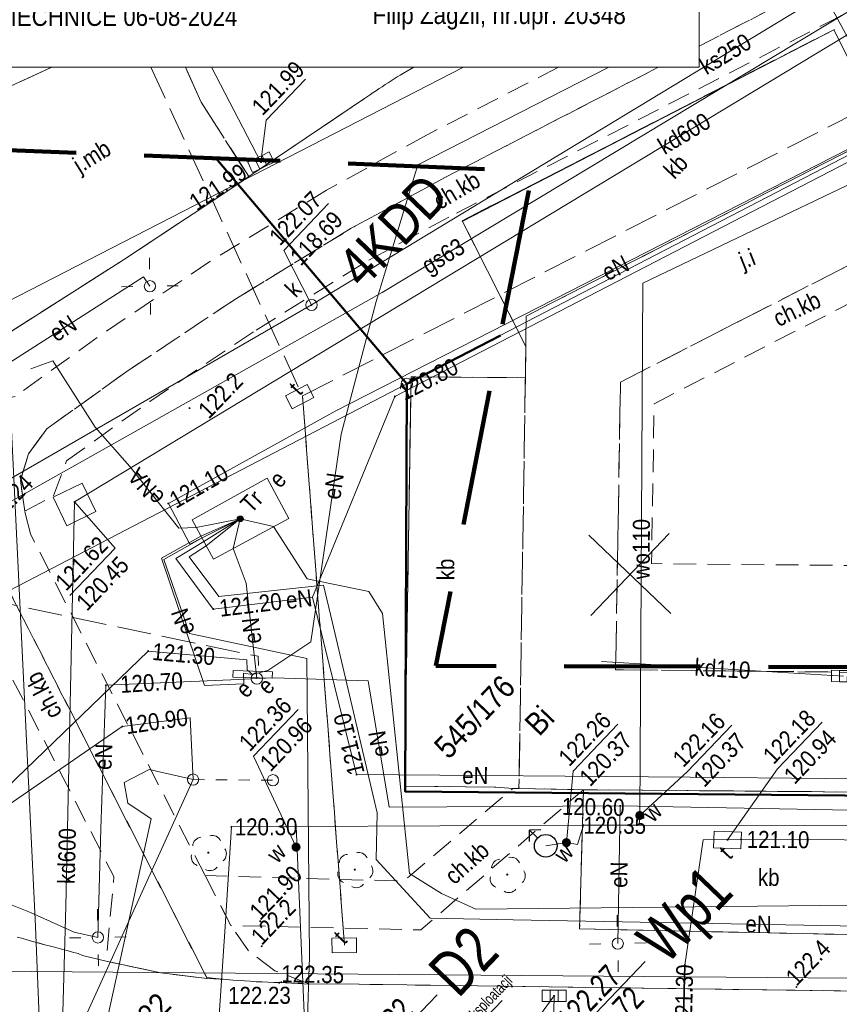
# Model space of a CAD drawing. Extents: x 0 to 6443539, y 0 to 5655063.
# Tile 40 of 64: x 6441157 to 6441194, y 5654632 to 5654675. Entities that reach past the tile are written whole.
import ezdxf
from ezdxf.enums import TextEntityAlignment as Align

# ---------------------------------------------------------------- set-up
doc = ezdxf.new("R2010")
doc.units = 0
doc.header["$MEASUREMENT"] = 0
for name, pattern in [('1.0_0.5', [1.5, 1, -0.5]), ('1.5_0.5', [2, 1.5, -0.5]), ('2', [0.9, 0.6, -0.3]), ('219-500', [0]), ('PRZER2-1', [3, 2, -1]), ('PRZER3-1', [4, 3, -1]), ('supp_500', [1, 0.5, -0.5])]:
    doc.linetypes.add(name, pattern=pattern)
doc.layers.get('0').update_dxf_attribs({"color": 2, "linetype": 'CONTINUOUS', "lineweight": 5})
for name, color, linetype, lineweight in [('!opisy', 7, 'CONTINUOUS', 18), ('1ramki', 7, 'PRZER2-1', 18), ('Warstwa 63', 7, 'CONTINUOUS', 0), ('z - MPZT', 121, 'PRZER3-1', 18), ('z -kartowanie', 1, 'CONTINUOUS', 5)]:
    doc.layers.add(name, color=color, linetype=linetype, lineweight=lineweight)
for name, color, linetype in [('202-punkt graniczny', 7, 'CONTINUOUS'), ('203-punkt graniczny', 7, 'CONTINUOUS'), ('210-oznaczenie konturu użytku gruntowego', 7, 'CONTINUOUS'), ('211-numer działki ewidencyjnej', 7, 'CONTINUOUS'), ('218-kontur użytku gruntowego', 7, 'CONTINUOUS'), ('219-działka ewidencyjna', 7, 'CONTINUOUS'), ('chodnik', 7, 'CONTINUOUS'), ('chodnik-Atr17', 7, 'CONTINUOUS'), ('droga dla rowerów', 7, 'CONTINUOUS'), ('hydrant', 7, 'CONTINUOUS'), ('jezdnia', 7, 'CONTINUOUS'), ('jezdnia-Atr17', 7, 'CONTINUOUS'), ('komora podziemna', 7, 'CONTINUOUS'), ('komora podziemna - ob. projektowany', 7, 'CONTINUOUS'), ('komora podziemna - ob. projektowany-Atr17', 7, 'CONTINUOUS'), ('kratka ściekowa', 7, 'CONTINUOUS'), ('krawężnik', 7, 'CONTINUOUS'), ('latarnia', 7, 'CONTINUOUS'), ('Linie_odn', 7, 'CONTINUOUS'), ('obszar utwardzony', 7, 'CONTINUOUS'), ('obszar utwardzony-Atr17', 7, 'CONTINUOUS'), ('obudowa ochronna przewodu', 7, 'CONTINUOUS'), ('Opis_PZ', 7, 'CONTINUOUS'), ('pikieta naturalna', 7, 'CONTINUOUS'), ('pikieta naturalna-Atr2', 7, 'CONTINUOUS'), ('pikieta sztuczna', 7, 'CONTINUOUS'), ('pikieta sztuczna-Atr2', 7, 'CONTINUOUS'), ('przewód ciepłowniczy', 7, 'CONTINUOUS'), ('przewód elektroenergetyczny podziemny', 7, 'CONTINUOUS'), ('przewód elektroenergetyczny podziemny - ob. projektowany', 7, 'CONTINUOUS'), ('przewód elektroenergetyczny podziemny-Atr1', 7, 'CONTINUOUS'), ('przewód gazowy', 7, 'CONTINUOUS'), ('przewód gazowy-Atr1', 7, 'CONTINUOUS'), ('przewód kanalizacyjny', 7, 'CONTINUOUS'), ('przewód kanalizacyjny-Atr1', 7, 'CONTINUOUS'), ('przewód telekomunikacyjny podziemny', 7, 'CONTINUOUS'), ('przewód telekomunikacyjny podziemny - ob. projektowany', 7, 'CONTINUOUS'), ('przewód wodociągowy', 7, 'CONTINUOUS'), ('przewód wodociągowy-Atr1', 7, 'CONTINUOUS'), ('rzedna', 7, 'CONTINUOUS'), ('rzedna-Atr2', 7, 'CONTINUOUS'), ('rzedna-Atr3', 7, 'CONTINUOUS'), ('stacja transformatorowa', 7, 'CONTINUOUS'), ('stacja transformatorowa-Atr17', 7, 'CONTINUOUS'), ('szafa elektroenergetyczna lub kontener', 7, 'CONTINUOUS'), ('szafa elektroenergetyczna lub kontener-Atr17', 7, 'CONTINUOUS'), ('słup przewodów napowietrznych', 7, 'CONTINUOUS'), ('Teksty', 7, 'CONTINUOUS'), ('właz do komory lub kanału', 7, 'CONTINUOUS'), ('właz do komory lub kanału - okrągły', 7, 'CONTINUOUS'), ('właz do komory lub kanału - okrągły-Atr17', 7, 'CONTINUOUS'), ('właz do komory lub kanału-Atr17', 7, 'CONTINUOUS'), ('Zakres', 7, 'CONTINUOUS'), ('zasuwa lub zawór', 7, 'CONTINUOUS'), ('zasuwa lub zawór-Atr17', 7, 'CONTINUOUS')]:
    doc.layers.add(name, color=color, linetype=linetype)
doc.styles.add('MapaZas', font='geodezja.shx', dxfattribs={"width": 0.9})
doc.styles.get("Standard").update_dxf_attribs({"font": 'Working1250', "width": 0.75})
doc.linetypes.add('OLZ', pattern='A,3,-1,[36,msgB.shx,S=0.008,R=0,X=-0.5,Y=0],3', length=7)

# ---------------------------------------------------------------- blocks, each defined once
blk = doc.blocks.new('202')
at = {"color": 0, "linetype": 'Continuous', "lineweight": 0}
blk.add_circle((0, 0), 0.25, dxfattribs=at)
blk = doc.blocks.new('203')
at = {"linetype": 'Continuous', "lineweight": 0}
h = blk.add_hatch(color=0, dxfattribs=at)
edge = h.paths.add_edge_path()
edge.add_arc((0, 0), 0.045, 0, 360)
blk = doc.blocks.new('PW01')
at = {"linetype": 'Continuous', "lineweight": 13}
h = blk.add_hatch(color=0, dxfattribs=at)
edge = h.paths.add_edge_path()
edge.add_arc((0, 0), 0.045, 0, 360)
blk = doc.blocks.new('US05')
at = {"color": 0, "linetype": 'Continuous', "lineweight": 13}
for p, q in [((-0.525, -0.25), (-0.525, 0.25)), ((-0.525, 0.25), (-0.175, 0.25)), ((-0.175, -0.25), (-0.175, 0.25)), ((-0.175, 0.25), (0.175, 0.25)), ((0.175, -0.25), (0.175, 0.25)), ((0.175, 0.25), (0.525, 0.25)), ((0.525, -0.25), (0.525, 0.25)), ((-0.525, -0.25), (-0.175, -0.25)), ((-0.175, -0.25), (0.175, -0.25)), ((0.175, -0.25), (0.525, -0.25))]:
    blk.add_line(p, q, dxfattribs=at)
blk = doc.blocks.new('US22')
at = {"color": 0, "linetype": 'Continuous', "lineweight": 13}
blk.add_circle((0, 0), 0.25, dxfattribs=at)
blk = doc.blocks.new('SM01')
at = {"color": 0, "linetype": 'Continuous', "lineweight": 13}
for p, q in [((-0.53, 0.531), (-0.883, 0.884)), ((0.531, 0.531), (0.884, 0.884)), ((-0.53, -0.53), (-0.883, -0.883)), ((0.531, -0.53), (0.884, -0.883))]:
    blk.add_line(p, q, dxfattribs=at)
blk.add_circle((0, 0), 0.25, dxfattribs=at)
blk = doc.blocks.new('SM05')
at = {"color": 0, "linetype": 'Continuous', "lineweight": 13}
blk.add_circle((0, 0), 0.25, dxfattribs=at)
blk = doc.blocks.new('SUWH')
at = {"color": 0, "linetype": 'Continuous'}
for p in [(-0.354, 0.646), (0, 0.5), (0.354, 0.646)]:
    blk.add_line(p, (0, 1), dxfattribs=at)
blk.add_circle((0, 0), 0.5, dxfattribs=at)
blk = doc.blocks.new('US25')
at = {"linetype": 'Continuous', "lineweight": 0}
h = blk.add_hatch(color=0, dxfattribs=at)
edge = h.paths.add_edge_path()
edge.add_arc((0, 0), 0.2, 0, 360)
blk = doc.blocks.new('SUET')
at = {"linetype": 'Continuous'}
h = blk.add_hatch(color=0, dxfattribs=at)
h.dxf.hatch_style = 1
h.paths.add_polyline_path([(0.125, 0, 1), (-0.125, 0, 1)])
at = {"color": 0, "linetype": 'Continuous'}
blk.add_circle((0, 0), 0.125, dxfattribs=at)
blk = doc.blocks.new('OP021')
at = {"linetype": 'Continuous', "lineweight": 13}
h = blk.add_hatch(color=0, dxfattribs=at)
edge = h.paths.add_edge_path()
edge.add_arc((0, 0), 0.05, 0, 360)
at = {"color": 0, "linetype": 'Continuous', "lineweight": 13}
for centre, start, end in [((-0.38, 0.124), 121.308, 202.548), ((0, 0.4), 49.272, 130.728), ((0.38, 0.124), 337.452, 58.692), ((-0.235, -0.324), 193.221, 274.871), ((0.235, -0.324), 265.129, 346.779)]:
    blk.add_arc(centre, 0.4, start, end, dxfattribs=at)

msp = doc.modelspace()

# ---------------------------------------------------------------- linework, layer by layer
at = {"layer": '!opisy', "color": 24}
msp.add_lwpolyline([(6441178.743, 5654631.847), (6441173.349, 5654626.214), (6441173.954, 5654624.597)], dxfattribs=at)
at = {"color": 0, "lineweight": 13}
for p, q in [((6441182.649, 5654648.817), (6441186.107, 5654652.428)), ((6441182.649, 5654648.817), (6441186.107, 5654652.428)), ((6441186.184, 5654648.893), (6441182.572, 5654652.352)), ((6441186.184, 5654648.893), (6441182.572, 5654652.352))]:
    msp.add_line(p, q, dxfattribs=at)
at = {"layer": '1ramki', "color": 0, "linetype": 'Continuous', "lineweight": 13, "flags": 128}
msp.add_lwpolyline([(6441071.681, 5654696.745), (6441187.422, 5654696.745), (6441187.422, 5654672.96), (6441071.681, 5654672.96)], close=True, dxfattribs=at)
at = {"layer": '218-kontur użytku gruntowego', "color": 0, "linetype": 'Continuous', "lineweight": 13, "flags": 128}
for points in [[(6441205.505, 5654675.057), (6441174.549, 5654659.01)], [(6441174.549, 5654659.01), (6441205.505, 5654675.057)], [(6441174.549, 5654659.01), (6441174.478, 5654641.065)], [(6441174.478, 5654641.065), (6441174.549, 5654659.01)], [(6441174.478, 5654641.065), (6441205.159, 5654640.775)], [(6441205.159, 5654640.775), (6441174.478, 5654641.065)]]:
    msp.add_lwpolyline(points, dxfattribs=at)
at = {"layer": '219-działka ewidencyjna', "color": 0, "linetype": '219-500', "lineweight": 13, "flags": 128}
for points in [[(6441174.549, 5654659.01), (6441205.505, 5654675.057)], [(6441174.549, 5654659.01), (6441133.697, 5654637.777)], [(6441174.549, 5654659.01), (6441174.478, 5654641.065)], [(6441174.478, 5654641.065), (6441205.159, 5654640.775)]]:
    msp.add_lwpolyline(points, dxfattribs=at)
at = {"layer": 'chodnik', "color": 0, "linetype": '1.0_0.5', "lineweight": 13}
for points in [[(6441157.71, 5654653.411), (6441158.983, 5654654.09), (6441159.551, 5654655.623), (6441163.221, 5654658.241), (6441167.906, 5654661.384), (6441172.868, 5654664.469), (6441176.734, 5654666.54), (6441193.298, 5654675.033), (6441195.606, 5654676.257), (6441197.155, 5654675.908), (6441195.902, 5654678.272), (6441187.422, 5654673.889)], [(6441185.624, 5654672.96), (6441176.247, 5654668.114), (6441172.102, 5654665.867), (6441167.041, 5654662.78), (6441162.265, 5654659.6), (6441158.685, 5654657.032), (6441157.882, 5654655.933), (6441157.525, 5654654.779), (6441157.71, 5654653.411)]]:
    msp.add_lwpolyline(points, dxfattribs=at)
at = {"layer": 'chodnik', "color": 0, "linetype": '1.0_0.5', "lineweight": 13, "flags": 128}
for points in [[(6441205.02, 5654646.197), (6441205.081, 5654650.915), (6441185.33, 5654651.096), (6441185.446, 5654658.143), (6441196.505, 5654663.821), (6441205.226, 5654663.777), (6441205.291, 5654669.281), (6441211.247, 5654669.254), (6441211.247, 5654663.688), (6441212.584, 5654663.667), (6441212.602, 5654665.146), (6441218.438, 5654665.082), (6441218.42, 5654663.617), (6441225.905, 5654663.525), (6441225.928, 5654665.109), (6441226.281, 5654665.103), (6441226.039, 5654669.087), (6441225.705, 5654670.805), (6441203.789, 5654671.052), (6441203.758, 5654665.266), (6441196.07, 5654665.29), (6441183.961, 5654659.094), (6441183.748, 5654646.422)], [(6441161.294, 5654633.586), (6441163.71, 5654633.073), (6441165.752, 5654632.82), (6441152.643, 5654658.458), (6441150.007, 5654656.717), (6441154.165, 5654651.863), (6441161.645, 5654637.307)], [(6441165.661, 5654637.352), (6441166.798, 5654635.155), (6441175.169, 5654634.962), (6441182.327, 5654641.136), (6441179.49, 5654641.195), (6441179.228, 5654641.196), (6441174.401, 5654637.11)]]:
    msp.add_lwpolyline(points, close=True, dxfattribs=at)
at = {"layer": 'droga dla rowerów', "color": 0, "linetype": '1.0_0.5', "lineweight": 13}
for points in [[(6441187.422, 5654673.889), (6441195.902, 5654678.272), (6441194.826, 5654679.953), (6441187.422, 5654676.147)], [(6441152.643, 5654658.458), (6441165.73, 5654632.869), (6441166.113, 5654632.821), (6441166.623, 5654632.775), (6441166.885, 5654632.746), (6441167.133, 5654632.73), (6441167.395, 5654632.714), (6441167.65, 5654632.706), (6441167.913, 5654632.676), (6441168.167, 5654632.667), (6441168.429, 5654632.666), (6441168.684, 5654632.643), (6441168.925, 5654632.634), (6441168.939, 5654632.649), (6441170.27, 5654632.578), (6441168.737, 5654633.161), (6441167.565, 5654634.033), (6441166.798, 5654635.155), (6441165.661, 5654637.352), (6441157.965, 5654652.405), (6441157.71, 5654653.411), (6441157.525, 5654654.779), (6441157.882, 5654655.933), (6441158.685, 5654657.032), (6441162.265, 5654659.6), (6441167.041, 5654662.78), (6441172.102, 5654665.867), (6441176.247, 5654668.114), (6441185.624, 5654672.96)], [(6441181.224, 5654672.96), (6441175.408, 5654669.97), (6441171.012, 5654667.548), (6441165.874, 5654664.409), (6441160.904, 5654661.055), (6441157.289, 5654658.466), (6441156.121, 5654658.215), (6441155.075, 5654658.51), (6441154.296, 5654659.533)]]:
    msp.add_lwpolyline(points, dxfattribs=at)
at = {"layer": 'jezdnia', "color": 0, "linetype": '1.5_0.5', "lineweight": 13, "flags": 128}
msp.add_lwpolyline([(6441214.972, 5654674.908), (6441207.947, 5654675.004), (6441207.635, 5654675.025), (6441207.323, 5654675.061), (6441207.025, 5654675.111), (6441206.719, 5654675.168), (6441206.421, 5654675.246), (6441206.122, 5654675.339), (6441205.822, 5654675.446), (6441205.544, 5654675.56), (6441205.258, 5654675.695), (6441204.979, 5654675.838), (6441204.714, 5654675.994), (6441204.456, 5654676.159), (6441204.204, 5654676.344), (6441203.96, 5654676.537), (6441203.873, 5654676.606), (6441203.78, 5654676.681), (6441203.7, 5654676.758), (6441203.614, 5654676.826), (6441203.527, 5654676.909), (6441203.448, 5654676.985), (6441203.375, 5654677.069), (6441203.289, 5654677.152), (6441203.216, 5654677.235), (6441203.144, 5654677.318), (6441203.071, 5654677.402), (6441202.998, 5654677.499), (6441202.926, 5654677.582), (6441202.86, 5654677.673), (6441202.598, 5654677.993), (6441202.26, 5654678.594), (6441201.002, 5654680.822), (6441195.902, 5654678.272), (6441197.155, 5654675.908), (6441197.268, 5654675.579), (6441197.344, 5654675.34), (6441197.399, 5654675.093), (6441197.57, 5654674.404), (6441197.527, 5654674.099), (6441197.51, 5654673.589), (6441197.48, 5654673.341), (6441197.45, 5654673.093), (6441197.391, 5654672.844), (6441197.326, 5654672.602), (6441197.26, 5654672.36), (6441197.146, 5654672.068), (6441196.984, 5654671.725), (6441196.861, 5654671.51), (6441196.698, 5654671.238), (6441196.512, 5654670.986), (6441196.105, 5654670.518), (6441195.869, 5654670.3), (6441195.626, 5654670.104), (6441179.81, 5654662.003), (6441179.789, 5654660.665), (6441179.77, 5654659.286), (6441179.49, 5654641.195), (6441182.327, 5654641.136), (6441198.385, 5654641.003), (6441199.163, 5654641.006), (6441199.088, 5654637.284), (6441199.078, 5654637.085), (6441199.061, 5654636.894), (6441199.037, 5654636.696), (6441198.999, 5654636.497), (6441198.968, 5654636.305), (6441198.916, 5654636.106), (6441198.863, 5654635.921), (6441198.804, 5654635.729), (6441198.737, 5654635.543), (6441198.656, 5654635.358), (6441198.575, 5654635.186), (6441198.487, 5654635.007), (6441198.385, 5654634.828), (6441198.282, 5654634.664), (6441198.069, 5654634.369), (6441197.842, 5654634.088), (6441197.593, 5654633.828), (6441197.33, 5654633.582), (6441197.052, 5654633.35), (6441196.759, 5654633.145), (6441196.452, 5654632.955), (6441196.131, 5654632.778), (6441195.801, 5654632.636), (6441195.457, 5654632.509), (6441195.12, 5654632.402), (6441194.768, 5654632.324), (6441194.409, 5654632.267), (6441208.722, 5654632.018), (6441208.331, 5654632.102), (6441207.94, 5654632.213), (6441207.562, 5654632.354), (6441207.191, 5654632.515), (6441206.84, 5654632.699), (6441206.496, 5654632.918), (6441206.173, 5654633.144), (6441205.856, 5654633.406), (6441205.567, 5654633.683), (6441205.292, 5654633.974), (6441205.031, 5654634.293), (6441204.811, 5654634.614), (6441204.606, 5654634.963), (6441204.477, 5654635.378), (6441204.354, 5654635.799), (6441204.26, 5654636.222), (6441204.166, 5654636.644), (6441204.1, 5654637.081), (6441204.076, 5654637.229), (6441204.178, 5654640.98), (6441204.666, 5654640.998), (6441204.964, 5654642.567), (6441205.02, 5654646.197), (6441183.748, 5654646.422), (6441183.961, 5654659.094), (6441196.07, 5654665.29), (6441203.758, 5654665.266), (6441203.789, 5654671.052), (6441225.705, 5654670.805), (6441225.852, 5654674.79)], close=True, dxfattribs=at)
at = {"layer": 'jezdnia', "color": 0, "linetype": '1.5_0.5', "lineweight": 13}
for points in [[(6441158.909, 5654672.96), (6441150.481, 5654669.098)], [(6441155.07, 5654660.024), (6441162.067, 5654664.483), (6441164.508, 5654666.091), (6441165.421, 5654666.698), (6441166.321, 5654667.291), (6441167.227, 5654667.904), (6441167.583, 5654668.146), (6441165.489, 5654671.424), (6441164.797, 5654672.96)], [(6441164.797, 5654672.96), (6441165.489, 5654671.424), (6441167.583, 5654668.146)], [(6441167.583, 5654668.146), (6441172.685, 5654671.58), (6441172.811, 5654671.668), (6441172.943, 5654671.763), (6441173.069, 5654671.85), (6441173.208, 5654671.938), (6441173.334, 5654672.026), (6441173.466, 5654672.106), (6441173.598, 5654672.201), (6441173.731, 5654672.282), (6441173.857, 5654672.369), (6441173.989, 5654672.45), (6441174.129, 5654672.538), (6441174.261, 5654672.619), (6441174.394, 5654672.699), (6441174.857, 5654672.96)], [(6441194.409, 5654632.267), (6441171.408, 5654632.582), (6441170.27, 5654632.578), (6441168.939, 5654632.649), (6441168.684, 5654632.643), (6441168.429, 5654632.666), (6441168.167, 5654632.667), (6441167.913, 5654632.676), (6441167.65, 5654632.706), (6441167.395, 5654632.714), (6441167.133, 5654632.73), (6441166.885, 5654632.746), (6441166.623, 5654632.775), (6441165.752, 5654632.82), (6441163.71, 5654633.073), (6441161.294, 5654633.586), (6441160.263, 5654633.84), (6441160.07, 5654633.928), (6441159.821, 5654633.986), (6441159.579, 5654634.051), (6441159.331, 5654634.11), (6441159.081, 5654634.182), (6441158.847, 5654634.241), (6441158.598, 5654634.299), (6441158.107, 5654634.437), (6441157.858, 5654634.509), (6441157.623, 5654634.582), (6441157.374, 5654634.64)]]:
    msp.add_lwpolyline(points, dxfattribs=at)
at = {"layer": 'komora podziemna', "color": 0, "linetype": 'Continuous', "lineweight": 13, "flags": 128}
msp.add_lwpolyline([(6441158.97, 5654654.019), (6441160.244, 5654654.64), (6441160.851, 5654653.394), (6441159.57, 5654652.766)], close=True, dxfattribs=at)
at = {"layer": 'komora podziemna - ob. projektowany', "color": 0, "linetype": 'Continuous', "lineweight": 13, "flags": 128}
for points in [[(6441169.502, 5654657.917), (6441169.199, 5654658.484), (6441170.15, 5654658.985), (6441170.453, 5654658.419)], [(6441171.252, 5654633.951), (6441171.245, 5654634.594), (6441172.326, 5654634.61), (6441172.333, 5654633.967)]]:
    msp.add_lwpolyline(points, close=True, dxfattribs=at)
at = {"layer": 'krawężnik', "color": 0, "linetype": 'Continuous', "lineweight": 13, "flags": 128}
for points in [[(6441198.282, 5654634.664), (6441182.163, 5654635.007), (6441182.327, 5654641.136), (6441179.49, 5654641.195), (6441179.228, 5654641.196), (6441178.463, 5654641.25), (6441174.452, 5654641.298), (6441174.733, 5654659.332), (6441179.77, 5654659.286), (6441179.789, 5654660.665), (6441176.989, 5654666.199), (6441193.357, 5654674.617), (6441195.626, 5654670.104)], [(6441176.99, 5654666.171), (6441193.385, 5654674.631)], [(6441167.583, 5654668.146), (6441167.227, 5654667.904), (6441166.321, 5654667.291), (6441165.421, 5654666.698), (6441164.508, 5654666.091)], [(6441150.007, 5654656.717), (6441152.643, 5654658.458), (6441154.296, 5654659.533), (6441155.07, 5654660.024), (6441162.067, 5654664.483), (6441164.508, 5654666.091)], [(6441157.374, 5654634.64), (6441157.623, 5654634.582), (6441157.858, 5654634.509), (6441158.107, 5654634.437), (6441158.363, 5654634.372), (6441158.598, 5654634.299), (6441158.847, 5654634.241), (6441159.081, 5654634.182), (6441159.331, 5654634.11), (6441159.579, 5654634.051), (6441159.821, 5654633.986), (6441160.07, 5654633.928), (6441160.263, 5654633.84), (6441161.294, 5654633.586), (6441163.71, 5654633.073)], [(6441160.263, 5654633.84), (6441161.294, 5654633.586)], [(6441163.71, 5654633.073), (6441165.752, 5654632.82), (6441166.623, 5654632.775), (6441166.885, 5654632.746), (6441167.133, 5654632.73), (6441167.395, 5654632.714), (6441167.65, 5654632.706), (6441167.913, 5654632.676), (6441168.167, 5654632.667), (6441168.429, 5654632.666), (6441168.684, 5654632.643), (6441168.939, 5654632.649)], [(6441194.409, 5654632.267), (6441171.408, 5654632.582), (6441170.27, 5654632.578), (6441168.939, 5654632.649)]]:
    msp.add_lwpolyline(points, dxfattribs=at)
at = {"layer": 'krawężnik', "color": 0, "linetype": 'Continuous', "lineweight": 13}
for points in [[(6441158.909, 5654672.96), (6441150.481, 5654669.098), (6441149.684, 5654668.684), (6441147.92, 5654667.84), (6441145.05, 5654666.462), (6441144.203, 5654666.041), (6441143.306, 5654665.682)], [(6441174.857, 5654672.96), (6441174.394, 5654672.699), (6441174.261, 5654672.619), (6441174.129, 5654672.538), (6441173.989, 5654672.45), (6441173.857, 5654672.369), (6441173.731, 5654672.282), (6441173.598, 5654672.201), (6441173.466, 5654672.106), (6441173.334, 5654672.026), (6441173.208, 5654671.938), (6441173.069, 5654671.85), (6441172.943, 5654671.763), (6441172.811, 5654671.668), (6441172.685, 5654671.58), (6441167.583, 5654668.146)]]:
    msp.add_lwpolyline(points, dxfattribs=at)
at = {"layer": 'Linie_odn', "color": 24}
for points in [[(6441180.904, 5654625.332), (6441181.937, 5654630.316), (6441185.049, 5654633.566)], [(6441167.318, 5654620.002), (6441172.776, 5654628.855), (6441175.889, 5654632.105)]]:
    msp.add_lwpolyline(points, dxfattribs=at)
at = {"layer": 'obszar utwardzony', "color": 0, "linetype": '1.5_0.5', "lineweight": 13, "flags": 128}
for points in [[(6441195.626, 5654670.104), (6441193.357, 5654674.617), (6441176.989, 5654666.199), (6441179.789, 5654660.665), (6441179.81, 5654662.003)], [(6441174.733, 5654659.332), (6441174.452, 5654641.298), (6441178.463, 5654641.25), (6441179.228, 5654641.196), (6441179.49, 5654641.195), (6441179.77, 5654659.286)], [(6441198.385, 5654641.003), (6441182.327, 5654641.136), (6441182.163, 5654635.007), (6441198.282, 5654634.664)]]:
    msp.add_lwpolyline(points, close=True, dxfattribs=at)
at = {"layer": 'obudowa ochronna przewodu', "color": 0, "linetype": 'Continuous', "lineweight": 35, "flags": 128}
msp.add_lwpolyline([(6441186.564, 5654624.465), (6441186.795, 5654633.41)], dxfattribs=at)
at = {"layer": 'przewód ciepłowniczy', "color": 0, "linetype": 'Continuous', "lineweight": 13, "flags": 128}
msp.add_lwpolyline([(6441266.215, 5654632.097), (6441200.423, 5654632.821), (6441200.251, 5654637.804), (6441195.883, 5654637.695), (6441195.832, 5654632.828), (6441158.001, 5654633.126), (6441151.083, 5654633.16), (6441149.154, 5654633.083), (6441149.165, 5654632.574), (6441149.287, 5654623.693), (6441149.285, 5654623.446)], dxfattribs=at)
at = {"layer": 'przewód elektroenergetyczny podziemny', "color": 0, "linetype": 'Continuous', "lineweight": 13}
for points in [[(6441170.396, 5654649.612), (6441174.023, 5654658.461), (6441193.615, 5654668.596), (6441235.502, 5654690.361), (6441247.865, 5654696.745)], [(6441167.209, 5654653.065), (6441165.523, 5654652.23), (6441164.991, 5654651.949), (6441164.04, 5654653.746), (6441171.42, 5654657.825), (6441196.058, 5654670.41), (6441187.422, 5654686.358)], [(6441167.754, 5654646.217), (6441168.429, 5654646.387), (6441170.318, 5654647.651), (6441171.655, 5654656.797), (6441173.204, 5654662.637), (6441175.033, 5654668.668), (6441183.451, 5654672.96)], [(6441167.209, 5654653.065), (6441168.673, 5654652.729), (6441170.152, 5654650.427), (6441172.88, 5654649.864), (6441173.474, 5654648.894), (6441174.67, 5654637.448), (6441176.075, 5654636.559), (6441177.582, 5654635.877), (6441201.051, 5654636.124), (6441207.705, 5654635.568), (6441233.625, 5654635.309), (6441266.273, 5654634.963), (6441272.347, 5654635.002)]]:
    msp.add_lwpolyline(points, dxfattribs=at)
at = {"layer": 'przewód elektroenergetyczny podziemny', "color": 0, "linetype": 'Continuous', "lineweight": 13, "flags": 128}
for points in [[(6441149.809, 5654655.397), (6441155.845, 5654659.199), (6441162.947, 5654663.724), (6441163.231, 5654663.313)], [(6441157.977, 5654659.676), (6441158.953, 5654660.03)], [(6441167.209, 5654653.065), (6441165.272, 5654652.691), (6441164.502, 5654652.653), (6441162.35, 5654655.379), (6441160.82, 5654657.107), (6441158.953, 5654660.03)], [(6441167.209, 5654653.065), (6441165.523, 5654652.23), (6441163.846, 5654651.274), (6441164.97, 5654648.024), (6441170.136, 5654646.912), (6441170.265, 5654633.774), (6441169.944, 5654624.431), (6441169.65, 5654623.66), (6441162.321, 5654623.396), (6441161.471, 5654617.563), (6441160.721, 5654612.052)], [(6441167.209, 5654653.065), (6441165.471, 5654652.306), (6441163.739, 5654651.335), (6441165.628, 5654645.732), (6441167.367, 5654645.798), (6441167.356, 5654646.265), (6441167.754, 5654646.217)], [(6441167.209, 5654653.065), (6441165.604, 5654652.069), (6441164.368, 5654651.328), (6441166.022, 5654649.093), (6441170.396, 5654649.612)], [(6441167.209, 5654653.065), (6441165.707, 5654651.887), (6441164.954, 5654651.39), (6441166.258, 5654649.643), (6441170.872, 5654650.153), (6441171.254, 5654648.542), (6441173.247, 5654640.112), (6441173.199, 5654638.067), (6441175.582, 5654635.48), (6441179.24, 5654635.411), (6441200.842, 5654635.009), (6441230.984, 5654634.113), (6441246.875, 5654633.531)], [(6441167.209, 5654653.065), (6441166.898, 5654651.757), (6441167.476, 5654650.235), (6441167.941, 5654646.037)], [(6441204.874, 5654641.518), (6441187.026, 5654641.69), (6441172.333, 5654641.804), (6441170.396, 5654649.612)], [(6441118.456, 5654623.407), (6441119.098, 5654623.775), (6441130.191, 5654623.329), (6441146.266, 5654622.722), (6441147.468, 5654627.996), (6441148.438, 5654634.128), (6441149.164, 5654638.805), (6441149.529, 5654638.94), (6441152.075, 5654637.956), (6441154.419, 5654638.827), (6441163.155, 5654647.242), (6441167.499, 5654646.862), (6441167.509, 5654646.424), (6441167.754, 5654646.217)], [(6441167.941, 5654646.037), (6441167.129, 5654645.998), (6441161.285, 5654645.737), (6441161.068, 5654639.423), (6441160.939, 5654634.632)], [(6441183.955, 5654640.422), (6441173.765, 5654640.363), (6441172.845, 5654645.938), (6441168.698, 5654646.06), (6441167.941, 5654646.037)], [(6441165.131, 5654641.584), (6441165.008, 5654644.304), (6441162.011, 5654643.921), (6441150.951, 5654636.304), (6441151.49, 5654627.772), (6441152.026, 5654615.449), (6441152.378, 5654611.899)], [(6441152.979, 5654611.905), (6441153.205, 5654617.172), (6441153.924, 5654621.842), (6441154.199, 5654627.435), (6441159.774, 5654627.372), (6441160.77, 5654628.398), (6441163.28, 5654639.853), (6441162.261, 5654640.539), (6441162.092, 5654641.461), (6441163.19, 5654642.03), (6441165.131, 5654641.584)], [(6441165.131, 5654641.584), (6441158.455, 5654626.876), (6441151.425, 5654626.505), (6441151.014, 5654611.862)], [(6441183.955, 5654640.422), (6441183.839, 5654634.358)], [(6441217.043, 5654640.014), (6441198.772, 5654640.148), (6441183.955, 5654640.422)], [(6441148.606, 5654639.755), (6441151.515, 5654638.34), (6441153.913, 5654637.345), (6441157.966, 5654635.721), (6441159.894, 5654634.857), (6441160.939, 5654634.632)]]:
    msp.add_lwpolyline(points, dxfattribs=at)
at = {"layer": 'przewód elektroenergetyczny podziemny - ob. projektowany', "color": 0, "linetype": '1.5_0.5', "lineweight": 13, "flags": 128}
msp.add_lwpolyline([(6441106.067, 5654592.931), (6441106.045, 5654593.617), (6441098.674, 5654593.365), (6441097.759, 5654614.012), (6441096.686, 5654635.808), (6441102.037, 5654636.277), (6441101.82, 5654651.84), (6441101.962, 5654652.133), (6441102.269, 5654652.323), (6441129.643, 5654651.558), (6441148.942, 5654651.022), (6441167.991, 5654647.014), (6441168.014, 5654646.604)], dxfattribs=at)
at = {"layer": 'przewód gazowy', "color": 0, "linetype": 'Continuous', "lineweight": 13, "flags": 128}
msp.add_lwpolyline([(6441151.493, 5654652.428), (6441151.958, 5654652.523), (6441156.625, 5654653.565), (6441173.465, 5654663.039), (6441197.523, 5654677.55), (6441198.777, 5654675.491), (6441202.015, 5654672.279), (6441203.816, 5654671.109), (6441205.168, 5654670.714)], dxfattribs=at)
at = {"layer": 'przewód kanalizacyjny', "color": 0, "linetype": 'Continuous', "lineweight": 13, "flags": 128}
for points in [[(6441141.403, 5654645.794), (6441170.35, 5654662.491), (6441206.819, 5654684.598), (6441216.986, 5654690.66)], [(6441213.622, 5654686.28), (6441159.908, 5654653.813)], [(6441159.908, 5654653.813), (6441159.516, 5654635.995), (6441159.045, 5654618.89)], [(6441193.783, 5654646.144), (6441183.124, 5654646.783)], [(6441181.039, 5654632.055), (6441180.897, 5654625.559)]]:
    msp.add_lwpolyline(points, dxfattribs=at)
at = {"layer": 'przewód kanalizacyjny', "color": 0, "linetype": 'Continuous', "lineweight": 13}
msp.add_lwpolyline([(6441168.121, 5654668.78), (6441165.945, 5654672.96)], dxfattribs=at)
at = {"layer": 'przewód telekomunikacyjny podziemny', "color": 0, "linetype": 'Continuous', "lineweight": 13}
msp.add_lwpolyline([(6441156.247, 5654619.091), (6441159.498, 5654622.486), (6441159.974, 5654622.68), (6441165.862, 5654622.857), (6441176.224, 5654623.166), (6441186.636, 5654623.123), (6441186.564, 5654624.465), (6441186.795, 5654633.41), (6441187.609, 5654638.931), (6441188.076, 5654638.941), (6441188.677, 5654638.932), (6441189.278, 5654638.953), (6441225.58, 5654638.721), (6441270.328, 5654637.78), (6441270.376, 5654632.307), (6441270.443, 5654616.791), (6441270.322, 5654614.9), (6441270.61, 5654614.652)], dxfattribs=at)
at = {"layer": 'przewód telekomunikacyjny podziemny - ob. projektowany', "color": 0, "linetype": '1.5_0.5', "lineweight": 13}
for points in [[(6441171.803, 5654634.295), (6441169.949, 5654658.486), (6441243.623, 5654696.139), (6441244.742, 5654696.745)], [(6441163.275, 5654672.96), (6441169.949, 5654658.486)]]:
    msp.add_lwpolyline(points, dxfattribs=at)
at = {"layer": 'przewód telekomunikacyjny podziemny - ob. projektowany', "color": 0, "linetype": '1.5_0.5', "lineweight": 13, "flags": 128}
msp.add_lwpolyline([(6441169.949, 5654658.486), (6441171.803, 5654634.295)], dxfattribs=at)
at = {"layer": 'przewód wodociągowy', "color": 0, "linetype": 'Continuous', "lineweight": 13}
for points in [[(6441156.824, 5654662), (6441156.902, 5654662.617), (6441177.04, 5654672.96)], [(6441272.347, 5654638.361), (6441217.782, 5654639.528), (6441184.787, 5654639.57)]]:
    msp.add_lwpolyline(points, dxfattribs=at)
at = {"layer": 'przewód wodociągowy', "color": 0, "linetype": 'Continuous', "lineweight": 13, "flags": 128}
for points in [[(6441184.787, 5654639.57), (6441184.813, 5654640.002), (6441184.942, 5654663.458), (6441202.253, 5654671.733), (6441204.959, 5654671.523)], [(6441156.824, 5654662), (6441156.918, 5654661.231), (6441158.184, 5654635.11), (6441158.819, 5654619.522), (6441158.965, 5654614.411), (6441152.385, 5654611.906)], [(6441147.359, 5654621.579), (6441165.663, 5654622.244), (6441165.736, 5654623.13), (6441166.544, 5654635.108), (6441166.817, 5654639.499), (6441169.674, 5654639.518)], [(6441169.674, 5654639.518), (6441182.326, 5654639.573)], [(6441173.352, 5654589.226), (6441172.611, 5654589.16), (6441171.387, 5654615.6), (6441170.282, 5654625.145), (6441169.674, 5654639.518)], [(6441180.669, 5654638.667), (6441181.579, 5654638.807), (6441182.068, 5654638.726), (6441182.326, 5654639.573)], [(6441184.787, 5654639.57), (6441182.326, 5654639.573)]]:
    msp.add_lwpolyline(points, dxfattribs=at)
at = {"layer": 'rzedna-Atr2', "color": 0, "lineweight": 13, "flags": 128}
for points in [[(6441168.121, 5654668.78), (6441168.356, 5654670.631), (6441170.084, 5654672.435)], [(6441170.35, 5654662.491), (6441169.124, 5654664.897), (6441171.098, 5654666.958)], [(6441159.908, 5654653.813), (6441161.692, 5654651.772), (6441159.7, 5654649.692)], [(6441169.667, 5654638.61), (6441167.792, 5654642.616), (6441169.766, 5654644.677)], [(6441181.579, 5654638.807), (6441181.871, 5654641.961), (6441183.845, 5654644.022)], [(6441184.813, 5654640.002), (6441186.901, 5654641.921), (6441188.874, 5654643.982)], [(6441188.677, 5654638.932), (6441190.88, 5654642.057), (6441192.849, 5654644.114)], [(6441181.039, 5654632.055), (6441180.118, 5654630.79), (6441178.167, 5654628.752)]]:
    msp.add_lwpolyline(points, dxfattribs=at)
at = {"layer": 'szafa elektroenergetyczna lub kontener', "color": 0, "linetype": 'Continuous', "lineweight": 13, "flags": 128}
for points in [[(6441165.095, 5654653.027), (6441168.387, 5654654.859), (6441169.352, 5654653.091), (6441166.031, 5654651.286)], [(6441168.613, 5654646.044), (6441166.879, 5654646.099), (6441166.894, 5654646.389), (6441168.628, 5654646.335)]]:
    msp.add_lwpolyline(points, close=True, dxfattribs=at)
at = {"layer": 'słup przewodów napowietrznych', "color": 0, "linetype": 'supp_500', "lineweight": 13, "flags": 128}
msp.add_lwpolyline([(6441165.131, 5654641.584), (6441168.647, 5654641.554)], dxfattribs=at)
at = {"layer": 'właz do komory lub kanału', "color": 0, "linetype": 'Continuous', "lineweight": 13, "flags": 128}
msp.add_lwpolyline([(6441188.062, 5654638.58), (6441188.089, 5654639.316), (6441189.292, 5654639.271), (6441189.265, 5654638.535)], close=True, dxfattribs=at)
at = {"layer": 'z - MPZT', "color": 0, "linetype": 'Continuous', "lineweight": 50}
for points in [[(6441174.549, 5654659.01), (6441166.126, 5654668.951)], [(6441178.671, 5654661.146), (6441174.549, 5654659.01), (6441174.478, 5654641.065), (6441205.159, 5654640.775), (6441255.843, 5654640.293)]]:
    msp.add_lwpolyline(points, dxfattribs=at)
at = {"layer": 'Zakres', "color": 221, "linetype": '2', "lineweight": 100, "ltscale": 10, "flags": 128}
msp.add_lwpolyline([(6441115.162, 5654670.978), (6441103.796, 5654596.878), (6441245.253, 5654591.859), (6441257.171, 5654646.365), (6441175.823, 5654646.59), (6441180.089, 5654668.395)], close=True, dxfattribs=at)

# ---------------------------------------------------------------- block references
at = {"layer": '202-punkt graniczny', "color": 0, "linetype": 'Continuous', "lineweight": 13, "rotation": 46.24115728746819}
msp.add_blockref('202', (6441174.549, 5654659.01), dxfattribs=at)
at = {"layer": '203-punkt graniczny', "color": 0, "linetype": 'Continuous', "lineweight": 13, "rotation": 46.24115728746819}
msp.add_blockref('203', (6441174.478, 5654641.065), dxfattribs=at)
at = {"layer": 'hydrant', "color": 0, "linetype": 'Continuous', "lineweight": 13, "rotation": 46.24115728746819}
msp.add_blockref('SUWH', (6441180.669, 5654638.667), dxfattribs=at)
at = {"layer": 'kratka ściekowa', "color": 0, "linetype": 'Continuous', "lineweight": 13}
for p, rotation in [((6441168.121, 5654668.78), 25.2811572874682), ((6441193.783, 5654646.144), 179.3411572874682), ((6441181.039, 5654632.055), 0.1611572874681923)]:
    msp.add_blockref('US05', p, dxfattribs=dict(at, rotation=rotation))
at = {"layer": 'latarnia', "color": 0, "linetype": 'Continuous', "lineweight": 13, "rotation": 46.24115728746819}
for p in [(6441163.231, 5654663.313), (6441160.939, 5654634.632), (6441183.839, 5654634.358)]:
    msp.add_blockref('SM01', p, dxfattribs=at)
at = {"layer": 'pikieta naturalna', "color": 0, "linetype": 'Continuous', "lineweight": 13, "rotation": 46.24115728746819}
for p in [(6441164.974, 5654657.947), (6441168.154, 5654634.244), (6441191.717, 5654632.449)]:
    msp.add_blockref('PW01', p, dxfattribs=at)
at = {"layer": 'pikieta sztuczna', "color": 0, "linetype": 'Continuous', "lineweight": 13, "rotation": 46.24115728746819}
for p in [(6441167.583, 5654668.146), (6441168.088, 5654635.346), (6441168.925, 5654632.634), (6441169.016, 5654632.657)]:
    msp.add_blockref('PW01', p, dxfattribs=at)
at = {"layer": 'rzedna', "color": 0, "linetype": 'Continuous', "lineweight": 13, "rotation": 46.24115728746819}
for p in [(6441168.121, 5654668.78), (6441170.35, 5654662.491), (6441174.023, 5654658.461), (6441159.908, 5654653.813), (6441164.04, 5654653.746), (6441166.022, 5654649.093), (6441163.155, 5654647.242), (6441161.285, 5654645.737), (6441162.011, 5654643.921), (6441172.333, 5654641.804), (6441183.955, 5654640.422), (6441184.813, 5654640.002), (6441166.817, 5654639.499), (6441182.326, 5654639.573), (6441188.677, 5654638.932), (6441189.278, 5654638.953), (6441181.579, 5654638.807), (6441186.795, 5654633.41), (6441181.039, 5654632.055)]:
    msp.add_blockref('PW01', p, dxfattribs=at)
at = {"layer": 'stacja transformatorowa', "color": 0, "linetype": 'Continuous', "lineweight": 13, "rotation": 46.24115728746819}
msp.add_blockref('SUET', (6441167.209, 5654653.065), dxfattribs=at)
at = {"layer": 'słup przewodów napowietrznych', "color": 0, "linetype": 'Continuous', "lineweight": 13, "rotation": 46.24115728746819}
for p in [(6441165.131, 5654641.584), (6441168.647, 5654641.554)]:
    msp.add_blockref('SM05', p, dxfattribs=at)
at = {"layer": 'właz do komory lub kanału - okrągły', "color": 0, "linetype": 'Continuous', "lineweight": 13, "rotation": 46.24115728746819}
for p in [(6441170.35, 5654662.491), (6441167.941, 5654646.037)]:
    msp.add_blockref('US22', p, dxfattribs=at)
at = {"layer": 'z -kartowanie', "color": 0, "linetype": 'Continuous', "lineweight": 18, "rotation": 46.24115728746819}
for p in [(6441165.802, 5654638.366), (6441172.254, 5654637.615), (6441178.971, 5654637.4)]:
    msp.add_blockref('OP021', p, dxfattribs=at)
at = {"layer": 'zasuwa lub zawór', "color": 0, "linetype": 'Continuous', "lineweight": 13, "rotation": 46.24115728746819}
for p in [(6441184.813, 5654640.002), (6441181.579, 5654638.807), (6441169.667, 5654638.61)]:
    msp.add_blockref('US25', p, dxfattribs=at)

# ---------------------------------------------------------------- texts
at = {"layer": '!opisy', "color": 24, "insert": (6441173.228, 5654627.132), "char_height": 0.5, "width": 9.11731, "attachment_point": 1, "rotation": 46.2412}
msp.add_mtext('odcinek do wyłączenia z eksploatacji', dxfattribs=at)
at = {"layer": '210-oznaczenie konturu użytku gruntowego', "color": 0, "linetype": 'Continuous', "lineweight": 13, "style": 'MapaZas', "width": 0.9}
msp.add_text('Bi', height=1, rotation=46.2412, dxfattribs=at).set_placement((6441180.381, 5654643.449))
at = {"layer": '211-numer działki ewidencyjnej', "color": 0, "linetype": 'Continuous', "lineweight": 13, "style": 'MapaZas', "width": 0.9}
for s, p in [('545/176', (6441176.39, 5654642.437)), ('545/82', (6441161.69, 5654628.921))]:
    msp.add_text(s, height=1, rotation=46.2412, dxfattribs=at).set_placement(p)
at = {"layer": 'chodnik-Atr17', "color": 0, "lineweight": 13, "style": 'MapaZas', "width": 0.9}
for rotation, p in [(30.8182, (6441176.01, 5654666.666)), (25.7682, (6441190.925, 5654661.508)), (117.7122, (6441159.381, 5654644.501)), (41.8972, (6441176.64, 5654636.918))]:
    msp.add_text('ch.kb', height=0.75, rotation=rotation, dxfattribs=at).set_placement(p)
at = {"layer": 'jezdnia-Atr17', "color": 0, "lineweight": 13, "style": 'MapaZas', "width": 0.9}
for s, rotation, p in [('j.mb', 31.9262, (6441160.667, 5654669.035)), ('j.i', 21.5992, (6441189.537, 5654664.526))]:
    msp.add_text(s, height=0.75, rotation=rotation, dxfattribs=at).set_placement(p, align=Align.MIDDLE_CENTER)
at = {"layer": 'komora podziemna - ob. projektowany-Atr17', "color": 0, "lineweight": 13, "style": 'MapaZas', "width": 0.9}
for p in [(6441169.822, 5654658.455), (6441171.789, 5654634.28)]:
    msp.add_text('t', height=0.75, rotation=46.2412, dxfattribs=at).set_placement(p)
at = {"layer": 'obszar utwardzony-Atr17', "color": 0, "lineweight": 13, "style": 'MapaZas', "width": 0.9}
for rotation, p in [(46.2412, (6441186.336, 5654667.993)), (90.1322, (6441176.639, 5654650.363)), (359.7882, (6441190.015, 5654636.903))]:
    msp.add_text('kb', height=0.75, rotation=rotation, dxfattribs=at).set_placement(p)
at = {"layer": 'Opis_PZ', "color": 24, "width": 0.8}
for s, p in [('Wp1', (6441185.973, 5654633.374)), ('D2', (6441176.812, 5654631.913))]:
    msp.add_text(s, height=2, rotation=46.2412, dxfattribs=at).set_placement(p)
at = {"layer": 'pikieta naturalna-Atr2', "color": 0, "lineweight": 13, "style": 'MapaZas', "width": 0.9}
msp.add_text('122.2', height=0.75, rotation=46.2412, dxfattribs=at).set_placement((6441165.285, 5654657.953), align=Align.TOP_LEFT)
for s, p in [('122.2', (6441168.154, 5654634.244)), ('122.4', (6441191.717, 5654632.449))]:
    msp.add_text(s, height=0.75, rotation=46.2412, dxfattribs=at).set_placement(p)
at = {"layer": 'pikieta sztuczna-Atr2', "color": 0, "lineweight": 13, "style": 'MapaZas', "width": 0.9}
msp.add_text('121.99', height=0.75, rotation=33.7812, dxfattribs=at).set_placement((6441167.583, 5654668.146), align=Align.RIGHT)
msp.add_text('122.24', height=0.75, rotation=46.2412, dxfattribs=at).set_placement((6441155.701, 5654653.092), align=Align.TOP_LEFT)
for s, rotation, p in [('121.90', 46.2412, (6441168.088, 5654635.346)), ('122.35', 359.0302, (6441169.016, 5654632.657)), ('122.23', 0.1032, (6441166.675, 5654631.701))]:
    msp.add_text(s, height=0.75, rotation=rotation, dxfattribs=at).set_placement(p)
at = {"layer": 'przewód elektroenergetyczny podziemny-Atr1', "color": 0, "lineweight": 13, "style": 'MapaZas', "width": 0.9}
for s, rotation, p in [('eN', 27.0592, (6441183.739, 5654664.125)), ('eN', 32.5012, (6441159.396, 5654661.461)), ('eNA', 131.5212, (6441163.055, 5654654.482)), ('eN', 81.6852, (6441171.322, 5654654.513)), ('eN', 6.7702, (6441169.796, 5654649.536)), ('eN', 108.6362, (6441164.683, 5654648.534)), ('eN', 96.3312, (6441167.712, 5654648.14)), ('eN', 99.3712, (6441173.308, 5654643.154)), ('eN', 88.0322, (6441161.177, 5654642.587)), ('eN', 359.5612, (6441177.568, 5654641.761)), ('eN', 88.9022, (6441183.894, 5654637.393)), ('eN', 358.9342, (6441190.045, 5654635.214))]:
    msp.add_text(s, height=0.75, rotation=rotation, dxfattribs=at).set_placement(p, align=Align.MIDDLE_CENTER)
at = {"layer": 'przewód gazowy-Atr1', "color": 0, "lineweight": 13, "style": 'MapaZas', "width": 0.9}
msp.add_text('gs63', height=0.75, rotation=31.1002, dxfattribs=at).set_placement((6441176.146, 5654664.653), align=Align.MIDDLE_CENTER)
at = {"layer": 'przewód kanalizacyjny-Atr1', "color": 0, "lineweight": 13, "style": 'MapaZas', "width": 0.9}
for s, rotation, p in [('ks250', 31.2242, (6441188.585, 5654673.551)), ('kd600', 31.1512, (6441186.765, 5654670.046)), ('kd110', 356.5692, (6441188.457, 5654646.467)), ('kd600', 88.7412, (6441159.567, 5654638.217))]:
    msp.add_text(s, height=0.75, rotation=rotation, dxfattribs=at).set_placement(p, align=Align.MIDDLE_CENTER)
at = {"layer": 'przewód wodociągowy-Atr1', "color": 0, "lineweight": 13, "style": 'MapaZas', "width": 0.9}
msp.add_text('wo110', height=0.75, rotation=89.6862, dxfattribs=at).set_placement((6441184.877, 5654651.737), align=Align.MIDDLE_CENTER)
at = {"layer": 'rzedna-Atr2', "color": 0, "lineweight": 13, "style": 'MapaZas', "width": 0.9}
for s, p in [('121.99', (6441168.35, 5654670.636)), ('122.07', (6441169.119, 5654664.902)), ('121.62', (6441159.694, 5654649.697)), ('122.36', (6441167.787, 5654642.621)), ('122.26', (6441181.865, 5654641.966)), ('122.18', (6441190.874, 5654642.062)), ('122.16', (6441186.895, 5654641.927))]:
    msp.add_text(s, height=0.75, rotation=46.2412, dxfattribs=at).set_placement(p, align=Align.BOTTOM_LEFT)
for s, rotation, p in [('120.80', 27.3542, (6441174.268, 5654658.587)), ('121.10', 29.9132, (6441164.187, 5654653.827)), ('121.20', 6.7682, (6441166.29, 5654649.127)), ('121.30', 355.0032, (6441163.339, 5654647.231)), ('121.10', 103.9332, (6441172.333, 5654641.804)), ('120.60', 358.9412, (6441181.381, 5654640.408)), ('120.30', 0.3902, (6441166.966, 5654639.495)), ('120.35', 359.9272, (6441182.326, 5654639.573)), ('121.10', 359.6392, (6441189.525, 5654638.951)), ('121.30', 88.5222, (6441186.727, 5654630.679))]:
    msp.add_text(s, height=0.75, rotation=rotation, dxfattribs=at).set_placement(p, align=Align.MIDDLE_LEFT)
for s, rotation, p in [('120.70', 3.5972, (6441161.943, 5654645.398)), ('120.90', 8.3212, (6441162.209, 5654643.579))]:
    msp.add_text(s, height=0.75, rotation=rotation, dxfattribs=at).set_placement(p)
at = {"layer": 'rzedna-Atr3', "color": 0, "lineweight": 13, "style": 'MapaZas', "width": 0.9}
for s, p in [('118.69', (6441170.04, 5654664.02)), ('120.45', (6441160.616, 5654648.815)), ('120.96', (6441168.708, 5654641.74)), ('120.37', (6441182.786, 5654641.084)), ('120.37', (6441187.816, 5654641.045)), ('120.94', (6441191.795, 5654641.18))]:
    msp.add_text(s, height=0.75, rotation=46.2412, dxfattribs=at).set_placement(p, align=Align.BOTTOM_LEFT)
at = {"layer": 'stacja transformatorowa-Atr17', "color": 0, "lineweight": 13, "style": 'MapaZas', "width": 0.9}
msp.add_text('Tr', height=0.75, rotation=46.2412, dxfattribs=at).set_placement((6441167.686, 5654653.274))
at = {"layer": 'szafa elektroenergetyczna lub kontener-Atr17', "color": 0, "lineweight": 13, "style": 'MapaZas', "width": 0.9}
for p in [(6441168.949, 5654654.376), (6441167.473, 5654645.128)]:
    msp.add_text('e', height=0.75, rotation=46.2412, dxfattribs=at).set_placement(p)
at = {"layer": 'Teksty', "color": 24, "width": 0.8}
for s, p in [('122.27', (6441181.793, 5654630.454)), ('120.72', (6441182.804, 5654629.486)), ('122.32', (6441172.632, 5654628.993))]:
    msp.add_text(s, height=1, rotation=46.2412, dxfattribs=at).set_placement(p)
at = {"layer": 'Warstwa 63', "color": 0, "linetype": 'Continuous', "lineweight": 13, "style": 'MapaZas', "width": 0.9}
msp.add_text('SIECHNICE 06-08-2024', height=0.81632, dxfattribs=at).set_placement((6441156.433, 5654674.783, -329.421))
msp.add_text('Filip Zagzil, nr.upr. 20348', height=0.82195, dxfattribs=at).set_placement((6441178.618, 5654675.279, -329.421), align=Align.MIDDLE_CENTER)
at = {"layer": 'właz do komory lub kanału - okrągły-Atr17', "color": 0, "lineweight": 13, "style": 'MapaZas', "width": 0.9}
for s, p in [('k', (6441169.651, 5654662.773)), ('e', (6441168.432, 5654645.277))]:
    msp.add_text(s, height=0.75, rotation=46.2412, dxfattribs=at).set_placement(p)
at = {"layer": 'właz do komory lub kanału-Atr17', "color": 0, "lineweight": 13, "style": 'MapaZas', "width": 0.9}
msp.add_text('t', height=0.75, rotation=46.2412, dxfattribs=at).set_placement((6441188.767, 5654638.015))
at = {"layer": 'z - MPZT', "color": 0, "linetype": 'OLZ', "lineweight": 35, "style": 'MapaZas', "width": 0.9}
msp.add_text('4KDD', height=1.75, rotation=46.201, dxfattribs=at).set_placement((6441173.928, 5654665.777), align=Align.MIDDLE)
at = {"layer": 'zasuwa lub zawór-Atr17', "color": 0, "lineweight": 13, "style": 'MapaZas', "width": 0.9}
for p in [(6441185.408, 5654639.654), (6441168.839, 5654637.854), (6441181.5, 5654637.858)]:
    msp.add_text('w', height=0.75, rotation=46.2412, dxfattribs=at).set_placement(p)

doc.saveas('drawing.dxf')
